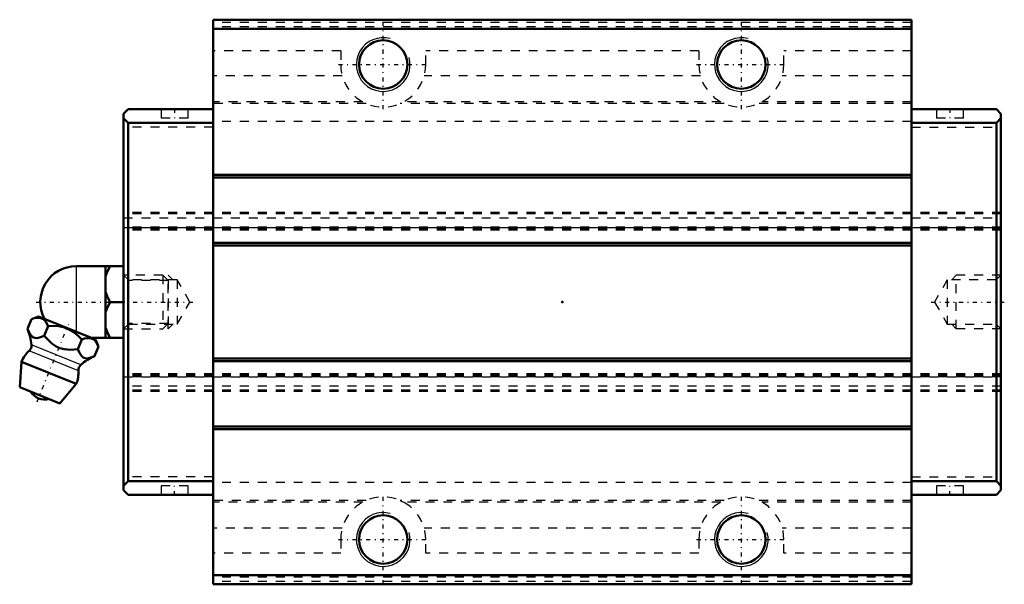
# Model space of a CAD drawing. Header units: millimetres. Extents: x -61 to 49, y -32 to 32.
import ezdxf

# ---------------------------------------------------------------- set-up
doc = ezdxf.new("R2010")
doc.units = ezdxf.units.MM
doc.linetypes.add('Center', pattern=[1.5, 0.45, -0.5, 0.05, -0.5])
doc.linetypes.add('Dashed', pattern=[2, 1, -1])
for name, color, linetype, lineweight in [('2d ConnectionPoints', 7, 'Continuous', 50), ('AM_0', 7, 'Continuous', 50), ('AM_4', 3, 'Continuous', 25), ('AM_5', 3, 'Continuous', 25), ('AM_7', 7, 'Center', 25), ('AM_9', 6, 'Dashed', 25)]:
    doc.layers.add(name, color=color, linetype=linetype, lineweight=lineweight)

# ---------------------------------------------------------------- blocks, each defined once
blk = doc.blocks.new('1_B_M6F_SHS_grease_nipple_joint_0_in_SHS20LC1SS_GK__BLOCK_B_M6F1__4')
at = {"layer": 'AM_0'}
for p, q in [((-54.3, 4), (-49, 4)), ((-51, 4), (-51, -4)), ((-50.5, 0), (-49, 0)), ((-59.72, -3), (-59.29, -1.93)), ((-58.51, -1.6), (-59.29, -1.93)), ((-52.12, -4.18), (-58.51, -1.6)), ((-57.85, -3.76), (-57.42, -2.69)), ((-54.1, -5.27), (-53.67, -4.2)), ((-52.58, -4), (-49, -4)), ((-51.79, -4.96), (-52.12, -4.18)), ((-52.23, -6.03), (-51.79, -4.96)), ((-60.4, -6.67), (-60.6, -9.49)), ((-54.28, -9.14), (-60.4, -6.67)), ((-56.11, -11.31), (-60.6, -9.49)), ((-56.11, -11.31), (-54.28, -9.14))]:
    blk.add_line(p, q, dxfattribs=at)
for points in [[(-50.5, 4), (-50.79, 3.44), (-51, 2.85)], [(-51, 1.15), (-50.94, 0.96), (-50.75, 0.47), (-50.5, 0)], [(-50.5, 0), (-50.79, -0.56), (-51, -1.15)], [(-57.42, -2.69), (-57.68, -2.21), (-57.84, -2.01), (-58.04, -1.86), (-58.34, -1.76), (-58.69, -1.75), (-58.99, -1.82), (-59.29, -1.93)], [(-59.72, -3), (-59.54, -3.4), (-59.32, -3.74), (-59.14, -3.91), (-58.91, -4), (-58.67, -4.02), (-58.4, -3.96), (-57.85, -3.76)], [(-53.67, -4.2), (-54.07, -3.79), (-54.51, -3.42), (-55.03, -3.09), (-55.61, -2.85), (-56.21, -2.71), (-56.83, -2.67), (-57.42, -2.69)], [(-51, -2.85), (-50.94, -3.04), (-50.75, -3.53), (-50.5, -4)], [(-57.85, -3.76), (-57.42, -4.23), (-57, -4.62), (-56.53, -4.95), (-56.11, -5.14), (-55.64, -5.26), (-54.88, -5.32), (-54.1, -5.27)], [(-51.79, -4.96), (-52.05, -4.48), (-52.22, -4.28), (-52.41, -4.14), (-52.72, -4.03), (-53.07, -4.03), (-53.37, -4.09), (-53.67, -4.2)], [(-54.1, -5.27), (-53.92, -5.67), (-53.7, -6.01), (-53.52, -6.18), (-53.29, -6.27), (-53.05, -6.29), (-52.78, -6.24), (-52.23, -6.03)]]:
    blk.add_lwpolyline(points, dxfattribs=at)
for centre, radius, start, end in [((-54.3, 0), 4, 90, 207.9876), ((-65.27, -5.29), 6, 4.8448, 22.4693), ((-57.34, -7.9), 3.3, 131.9787, 158), ((-60.08, -4.86), 0.8, 311.9787, 4.8448), ((-49.83, -11.53), 6, 113.5285, 131.1552), ((-57.34, -7.9), 3.3, 338, 4.0213), ((-53.25, -7.62), 0.8, 131.1552, 184.0213), ((-57.81, -9.07), 1.82, 210.1342, 285.8658)]:
    blk.add_arc(centre, radius, start, end, dxfattribs=at)
at = {"layer": 'AM_4'}
for p, q in [((-54.3, 4), (-54.3, -3.3)), ((-54.05, -7.67), (-59.55, -5.45)), ((-53.78, -7.01), (-59.29, -4.79))]:
    blk.add_line(p, q, dxfattribs=at)
at = {"layer": 'AM_5', "linetype": 'Dashed'}
for p, q in [((-48.46, 3), (-48.46, -3)), ((-44, 2.39), (-48.46, 2.39)), ((-44, -2.39), (-48.46, -2.39))]:
    blk.add_line(p, q, dxfattribs=at)
at = {"layer": 'AM_7'}
blk.add_line((-58.66, -11.15), (-55.16, -2.5), dxfattribs=at)
at = {"layer": 'AM_9'}
for p, q in [((-44.61, 3), (-49, 3)), ((-44.61, 3), (-44.61, -3)), ((-44, 2.39), (-44.61, 3)), ((-44, 2.39), (-44, -2.39)), ((-49, -3), (-44.61, -3)), ((-44.61, -3), (-44, -2.39))]:
    blk.add_line(p, q, dxfattribs=at)
blk = doc.blocks.new('2_SHS20LCSSB_M6F1_Slide25_55_0_in_SHS20LC1SS_GK__BLOCK_B_M6F1__4')
at = {"layer": 'AM_0'}
for p, q in [((39, 31.5), (-39, 31.5)), ((-39, 31.5), (-39, -31.5)), ((39, 31.5), (39, -31.5)), ((39, 30.5), (-39, 30.5)), ((-49, 21), (-48.5, 21.5)), ((-49, 21), (-49, -21)), ((-39, 21.5), (-48.5, 21.5)), ((39, 21.5), (48.5, 21.5)), ((49, 21), (48.5, 21.5)), ((49, 21), (49, -21)), ((-48.5, 20), (-49, 20.5)), ((-39, 20), (-48.5, 20)), ((-48.5, -20), (-48.5, 20)), ((39, 20), (48.5, 20)), ((48.5, 20), (49, 20.5)), ((48.5, -20), (48.5, 20)), ((39, 14.18), (-39, 14.18)), ((39, 13.88), (-39, 13.88)), ((39, 6.6), (-39, 6.6)), ((39, 6.3), (-39, 6.3)), ((39, -6.3), (-39, -6.3)), ((39, -6.6), (-39, -6.6)), ((39, -13.88), (-39, -13.88)), ((39, -14.18), (-39, -14.18)), ((-49, -20.5), (-48.5, -20)), ((-39, -20), (-48.5, -20)), ((39, -20), (48.5, -20)), ((49, -20.5), (48.5, -20)), ((-48.5, -21.5), (-49, -21)), ((-39, -21.5), (-48.5, -21.5)), ((39, -21.5), (48.5, -21.5)), ((48.5, -21.5), (49, -21)), ((39, -30.5), (-39, -30.5)), ((39, -31.5), (-39, -31.5))]:
    blk.add_line(p, q, dxfattribs=at)
for centre in [(-20, 26.5), (20, 26.5), (-20, -26.5), (20, -26.5)]:
    blk.add_circle(centre, 2.7, dxfattribs=at)
at = {"layer": 'AM_5', "linetype": 'Dashed'}
for p, q in [((-44, -3), (-44, 3)), ((-43.5, 2.46), (-44, 3)), ((43.5, 2.46), (44, 3)), ((44, -3), (44, 3)), ((49, 3), (44, 3)), ((-43.5, -2.46), (-44, -3)), ((43.5, -2.46), (44, -3)), ((49, -3), (44, -3))]:
    blk.add_line(p, q, dxfattribs=at)
at = {"layer": 'AM_5'}
for centre in [(-20, 26.5), (20, 26.5), (-20, -26.5), (20, -26.5)]:
    blk.add_arc(centre, 3, 75, 15, dxfattribs=at)
at = {"layer": 'AM_7'}
for p, q in [((-20, 21.51), (-20, 31.49)), ((20, 21.51), (20, 31.49)), ((-24.99, 26.5), (-15.01, 26.5)), ((15.01, 26.5), (24.99, 26.5)), ((-43.3, 21.55), (-43.3, 20.45)), ((43.3, 21.55), (43.3, 20.45)), ((-58.77, 0), (-41.21, 0)), ((41.21, 0), (49.37, 0)), ((-43.3, -21.55), (-43.3, -20.45)), ((43.3, -21.55), (43.3, -20.45)), ((-20, -31.49), (-20, -21.51)), ((20, -31.49), (20, -21.51)), ((-24.99, -26.5), (-15.01, -26.5)), ((15.01, -26.5), (24.99, -26.5))]:
    blk.add_line(p, q, dxfattribs=at)
at = {"layer": 'AM_9'}
for p, q in [((39, 31.2), (-39, 31.2)), ((39, 30.7), (-39, 30.7)), ((-24.75, 28.04), (-39, 28.04)), ((-24.75, 28.04), (-24.75, 26.5)), ((-15.25, 26.5), (-15.25, 28.04)), ((15.25, 28.04), (-15.25, 28.04)), ((15.25, 28.04), (15.25, 26.5)), ((24.75, 26.5), (24.75, 28.04)), ((39, 28.04), (24.75, 28.04)), ((-24.57, 25.22), (-39, 25.22)), ((15.43, 25.22), (-15.43, 25.22)), ((39, 25.22), (24.57, 25.22)), ((-22.28, 22.33), (-39, 22.33)), ((-21.91, 22.15), (-39, 22.15)), ((18.09, 22.15), (-18.09, 22.15)), ((17.72, 22.33), (-17.72, 22.33)), ((39, 22.15), (21.91, 22.15)), ((39, 22.33), (22.28, 22.33)), ((-44.8, 21.5), (-44.8, 20.5)), ((-41.8, 20.5), (-41.8, 21.5)), ((41.8, 21.5), (41.8, 20.5)), ((44.8, 20.5), (44.8, 21.5)), ((-41.8, 20.5), (-44.8, 20.5)), ((39, 20.15), (-39, 20.15)), ((44.8, 20.5), (41.8, 20.5)), ((-39, 19.5), (-49, 19.5)), ((39, 19.5), (49, 19.5)), ((49, 10), (-49, 10)), ((49, 9.83), (-49, 9.83)), ((-49, 9.4), (49, 9.4)), ((49, 8.35), (-49, 8.35)), ((49, 8.34), (-49, 8.34)), ((49, 8.34), (-49, 8.34)), ((-49, 8.33), (49, 8.33)), ((49, 8.28), (-49, 8.28)), ((49, 8.16), (-49, 8.16)), ((49, 8.15), (-49, 8.15)), ((49, 8.15), (-49, 8.15)), ((49, 8), (-49, 8)), ((-48.46, 2.46), (-49, 3)), ((-43, 2.46), (-48.46, 2.46)), ((-48.46, 2.46), (-48.46, -2.46)), ((-43, 2.46), (-43, -2.46)), ((-41.58, 0), (-43, 2.46)), ((43, 2.46), (41.58, 0)), ((43, 2.46), (43, -2.46)), ((48.46, 2.46), (43, 2.46)), ((49, 3), (48.46, 2.46)), ((48.46, 2.46), (48.46, -2.46)), ((-43, -2.46), (-41.58, 0)), ((41.58, 0), (43, -2.46)), ((-49, -3), (-48.46, -2.46)), ((-48.46, -2.46), (-43, -2.46)), ((43, -2.46), (48.46, -2.46)), ((48.46, -2.46), (49, -3)), ((49, -8), (-49, -8)), ((49, -8.15), (-49, -8.15)), ((49, -8.15), (-49, -8.15)), ((49, -8.16), (-49, -8.16)), ((49, -8.28), (-49, -8.28)), ((49, -8.33), (-49, -8.33)), ((-49, -8.34), (49, -8.34)), ((49, -8.34), (-49, -8.34)), ((49, -8.35), (-49, -8.35)), ((49, -9.4), (-49, -9.4)), ((49, -9.83), (-49, -9.83)), ((49, -10), (-49, -10)), ((-39, -19.5), (-49, -19.5)), ((39, -19.5), (49, -19.5)), ((-41.8, -20.5), (-44.8, -20.5)), ((-44.8, -20.5), (-44.8, -21.5)), ((-41.8, -21.5), (-41.8, -20.5)), ((39, -20.15), (-39, -20.15)), ((44.8, -20.5), (41.8, -20.5)), ((41.8, -20.5), (41.8, -21.5)), ((44.8, -21.5), (44.8, -20.5)), ((-21.91, -22.15), (-39, -22.15)), ((-22.28, -22.33), (-39, -22.33)), ((18.09, -22.15), (-18.09, -22.15)), ((17.72, -22.33), (-17.72, -22.33)), ((39, -22.15), (21.91, -22.15)), ((39, -22.33), (22.28, -22.33)), ((-24.57, -25.22), (-39, -25.22)), ((15.43, -25.22), (-15.43, -25.22)), ((39, -25.22), (24.57, -25.22)), ((-24.75, -26.5), (-24.75, -28.04)), ((-15.25, -28.04), (-15.25, -26.5)), ((15.25, -26.5), (15.25, -28.04)), ((24.75, -28.04), (24.75, -26.5)), ((-24.75, -28.04), (-39, -28.04)), ((15.25, -28.04), (-15.25, -28.04)), ((39, -28.04), (24.75, -28.04)), ((39, -30.7), (-39, -30.7)), ((39, -31.2), (-39, -31.2))]:
    blk.add_line(p, q, dxfattribs=at)
blk.add_lwpolyline([(-18.09, -22.15), (-18.01, -22.18), (-17.89, -22.25), (-17.72, -22.33)], dxfattribs=at)
for centre, start, end in [((-20, 26.5), 180, 0), ((20, 26.5), 180, 0), ((-20, -26.5), 0, 180), ((20, -26.5), 0, 180)]:
    blk.add_arc(centre, 4.75, start, end, dxfattribs=at)

msp = doc.modelspace()

# ---------------------------------------------------------------- linework, layer by layer
at = {"layer": '2d ConnectionPoints'}
for p in [(-43.3, 21.5), (43.3, 21.5), (-49, 0), (0, 0), (49, 0), (-43.3, -21.5), (43.3, -21.5)]:
    msp.add_point(p, dxfattribs=at)

# ---------------------------------------------------------------- block references
for name in ['2_SHS20LCSSB_M6F1_Slide25_55_0_in_SHS20LC1SS_GK__BLOCK_B_M6F1__4', '1_B_M6F_SHS_grease_nipple_joint_0_in_SHS20LC1SS_GK__BLOCK_B_M6F1__4']:
    msp.add_blockref(name, (0, 0))

doc.saveas('drawing.dxf')
